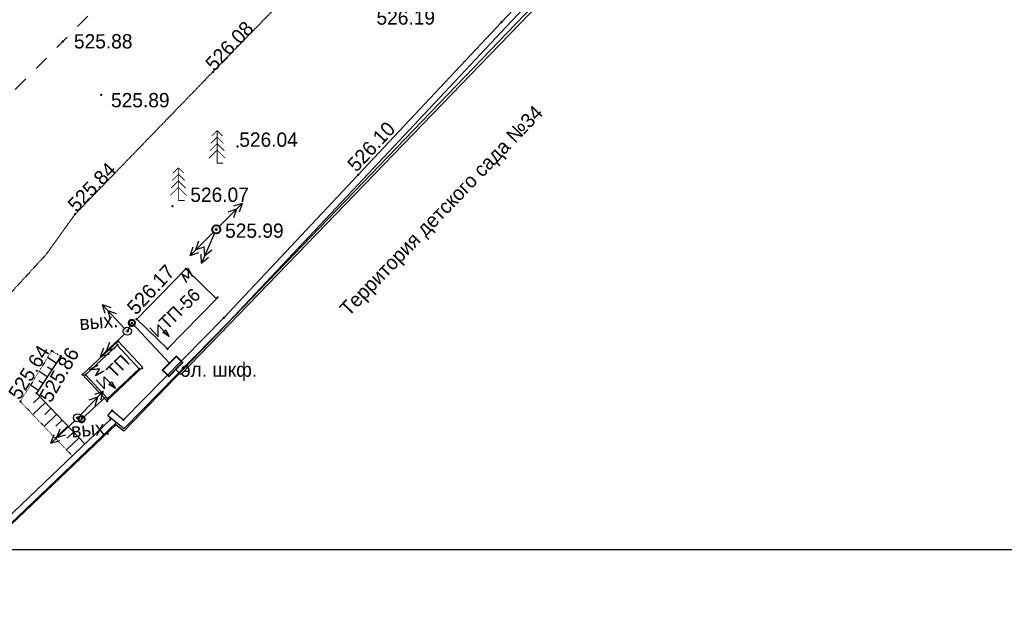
# Model space of a CAD drawing. Header units: millimetres. Extents: x 767170 to 66149698, y -983507 to 2493658.
# Tile 11 of 256: x 1458076 to 1518282, y -932493 to -896161. Entities that reach past the tile are written whole.
import ezdxf

# ---------------------------------------------------------------- set-up
doc = ezdxf.new("R2010")
doc.units = ezdxf.units.MM
doc.linetypes.add('Д_ТРОТ_ТРУБА', pattern=[3, 1.5, -1.5])
doc.linetypes.add('Контура низ откосов  Штриховая 0.1-0.5 - - - - - - -', pattern=[0.6, 0.1, -0.5])
for name, color, linetype in [('(002) Рамка', 7, 'Continuous'), ('(004) Точки рельефа', 7, 'Continuous'), ('(013) Газ', 30, 'ИК_Газопровод -------г--------'), ('(016) Кабель', 1, 'Continuous'), ('(022) Возд. Линии', 7, 'Continuous'), ('(025) Дорога', 7, 'Continuous'), ('(035) Откосы', 7, 'Continuous'), ('(037) Контуры', 7, 'Continuous'), ('(038) Деревья', 7, 'Continuous'), ('(040) Ограда', 7, 'Continuous'), ('V-NODE-TEXT', 11, 'Continuous'), ('Пикет', 7, 'Continuous')]:
    doc.layers.add(name, color=color, linetype=linetype)
doc.layers.add('ВВГ 3х2.5', color=5, linetype='Continuous', lineweight=40)
doc.styles.add('BM-431', font='txt')
doc.styles.add('D-431', font='txt')
doc.styles.get("Standard").update_dxf_attribs({"font": 'isocpeui.ttf'})
doc.linetypes.add('GAZ_VOZDUSH', pattern='A,1,-2,["~",Standard,S=3,R=0,X=-1.5,Y=-1.5],-1,10', length=14)
doc.linetypes.add('ИК_Газопровод -------г--------', pattern='A,9,-0.6,["Г",Standard,S=1.2,R=0,X=0,Y=-0.6],-1.2', length=10.8)
doc.linetypes.add('ИК_Э_КАБ_НН', pattern='A,8,-2,["<",Standard,S=1,R=0,X=0,Y=-0.5],8,[">",Standard,S=1,R=0,X=-0.5,Y=-0.5],-2', length=20)
doc.linetypes.add('ОГРАДА_БЕТ', pattern='A,4,["|",Standard,S=0.8,R=0,X=0,Y=-0.8],4', length=8)
doc.linetypes.add('ПОДПОРНАЯ СТЕНКА', pattern='A,2,["V",Standard,S=1.2,R=0,X=0,Y=-1.2],0.2,["V",Standard,S=0.8,R=0,X=0,Y=-0.8],0.25,["V",Standard,S=0.3,R=0,X=0,Y=-0.3],0.25', length=2.7)

# ---------------------------------------------------------------- blocks, each defined once
blk = doc.blocks.new('A$C27c3a978')
at = {"layer": '(002) Рамка', "color": 0, "ltscale": 600}
blk.add_lwpolyline([(-311715, -223050), (238285, -223050), (238285, 226950), (-311715, 226950)], close=True, dxfattribs=at)
at = {"layer": '(004) Точки рельефа', "color": 7, "linetype": 'ByBlock', "lineweight": -2}
for p in [(-52070, -191955), (-49726, -195206)]:
    blk.add_point(p, dxfattribs=at)
at = {"layer": '(025) Дорога', "linetype": 'Д_ТРОТ_ТРУБА', "ltscale": 600, "flags": 128}
blk.add_lwpolyline([(154765, 81195), (139871, 52430), (129502, 32489), (121333, 16940), (108158, -4549), (103577, -11729), (92658, -35606), (76167, -60581), (64059, -74842), (44926, -94693), (25805, -113938), (11475, -128266), (-17195, -156913), (-37287, -176879), (-52070, -191955), (-69147, -209171), (-72130, -212147)], dxfattribs=at)
at = {"layer": '(004) Точки рельефа', "linetype": 'ByBlock', "char_height": 875, "attachment_point": 4, "style": 'D-431'}
for s, insert in [('525.88', (-51387, -191945)), ('525.89', (-49119, -195546))]:
    blk.add_mtext(s, dxfattribs=dict(at, insert=insert))
blk = doc.blocks.new('U1081')
at = {"color": 7, "const_width": 0.375}
blk.add_lwpolyline([(0.0125, 0.0125, 1), (-0.0125, -0.0125, 1), (0.0125, 0.0125)], format="xyb", close=True, dxfattribs=at)
at = {"color": 7}
blk.add_circle((0, 0), 0.5, dxfattribs=at)
at = {"color": 4, "oblique": 15}
blk.add_attdef('Z', (1.177455, -0.732602), '', height=2, dxfattribs=at)
blk = doc.blocks.new('ell')
at = {"const_width": 0.05}
for points in [[(0, 2), (-0.329, 1.671)], [(0, 0), (0, 2)], [(0, 2), (0.329, 1.671)], [(0, 1.2), (-0.443, 0.757)], [(0, 1.6), (-0.386, 1.214)], [(0, 1.6), (0.386, 1.214)], [(0, 1.2), (0.443, 0.757)], [(0, 0.8), (-0.5, 0.3)], [(0, 0.8), (0.5, 0.3)], [(0, 0), (0.375, 0)]]:
    blk.add_lwpolyline(points, dxfattribs=at)
blk = doc.blocks.new('asdaw1234141')
at = {"layer": '(004) Точки рельефа', "color": 7, "linetype": 'ByBlock', "lineweight": -2}
for p in [(-40355, -68905), (-38011, -72156)]:
    blk.add_point(p, dxfattribs=at)
at = {"layer": '(013) Газ', "linetype": 'GAZ_VOZDUSH', "ltscale": 600, "flags": 128}
blk.add_lwpolyline([(18190, -35262), (9748, -44491), (-36618, -92749), (-37103, -92367), (-57221, -111523)], dxfattribs=at)
at = {"layer": '(016) Кабель', "color": 0}
for p, q in [((-35029, -86427), (-34517, -86975)), ((-34517, -86975), (-34527, -86232)), ((-34527, -86232), (-33844, -86963)), ((-34243, -86719), (-34060, -86549)), ((-34060, -86549), (-33844, -86963)), ((-33844, -86963), (-34243, -86719)), ((-38321, -89608), (-37809, -90156)), ((-37809, -90156), (-37819, -89413)), ((-37819, -89413), (-37136, -90144)), ((-37535, -89900), (-37352, -89729)), ((-37136, -90144), (-37535, -89900)), ((-37352, -89729), (-37136, -90144))]:
    blk.add_line(p, q, dxfattribs=at)
at = {"layer": '(016) Кабель', "linetype": 'ИК_Э_КАБ_НН', "flags": 128}
for points in [[(-33446, -88967), (-33137, -89270), (578, -54353), (9277, -45284), (15270, -50551)], [(-36398, -86631), (-36132, -86120), (-33831, -88590)], [(-39201, -92014), (-37726, -90637)]]:
    blk.add_lwpolyline(points, dxfattribs=at)
at = {"layer": '(016) Кабель', "color": 0}
for points, elevation in [([(-33947, -87712), (-30964, -84645), (-32839, -82821), (-35822, -85888)], 525910), ([(-38973, -89301), (-37027, -87483), (-35682, -88924), (-37628, -90741)], 526419)]:
    blk.add_lwpolyline(points, close=True, dxfattribs=dict(at, elevation=elevation))
at = {"layer": '(016) Кабель', "color": 0, "linetype": 'ByBlock', "const_width": 125}
for points, elevation in [([(-36318, -86135, 1), (-35945, -86104, 1)], 525869), ([(-39388, -92030, 1), (-39014, -91998, 1)], 525910)]:
    blk.add_lwpolyline(points, format="xyb", close=True, dxfattribs=dict(at, elevation=elevation))
at = {"layer": '(016) Кабель', "color": 0, "const_width": 100, "elevation": 525896}
blk.add_lwpolyline([(-34249, -89015), (-33413, -88164), (-33029, -88541), (-33864, -89393)], close=True, dxfattribs=at)
at = {"layer": '(022) Возд. Линии'}
for p, q in [((-30795, -80223, 525694), (-29384, -78806, 525694)), ((-29384, -78806, 525694), (-29914, -78984, 525694)), ((-29384, -78806, 525694), (-29559, -79337, 525694)), ((-29737, -79160, 525694), (-30267, -79338, 525694)), ((-29737, -79160, 525694), (-29912, -79691, 525694)), ((-31148, -80577, 525694), (-32564, -81989, 525694)), ((-31071, -80630, 525694), (-31868, -82464, 525694)), ((-32210, -81636, 525694), (-32033, -81106, 525694)), ((-32564, -81989, 525694), (-32387, -81459, 525694)), ((-32564, -81989, 525694), (-32034, -81813, 525694)), ((-32210, -81636, 525694), (-31680, -81460, 525694)), ((-31669, -82005, 525694), (-31699, -81447, 525694)), ((-31669, -82005, 525694), (-31240, -81647, 525694)), ((-31868, -82464, 525694), (-31898, -81906, 525694)), ((-31868, -82464, 525694), (-31440, -82105, 525694)), ((-36585, -86458, 526046), (-37947, -84993, 526046)), ((-37947, -84993, 526046), (-37423, -85189, 526046)), ((-37947, -84993, 526046), (-37790, -85530, 526046)), ((-37607, -85359, 526046), (-37449, -85896, 526046)), ((-37607, -85359, 526046), (-37083, -85555, 526046)), ((-36588, -86803, 526046), (-38040, -88178, 526046)), ((-38040, -88178, 526046), (-37849, -87653, 526046)), ((-37677, -87835, 526046), (-37486, -87309, 526046)), ((-37677, -87835, 526046), (-37142, -87672, 526046)), ((-38040, -88178, 526046), (-37506, -88016, 526046)), ((-39271, -91753, 525915), (-37887, -90310, 525915)), ((-38233, -90671, 525915), (-38759, -90858, 525915)), ((-37887, -90310, 525915), (-38413, -90498, 525915)), ((-38233, -90671, 525915), (-38399, -91204, 525915)), ((-37887, -90310, 525915), (-38052, -90844, 525915)), ((-39626, -92105, 525915), (-41078, -93480, 525915)), ((-40715, -93137, 525915), (-40524, -92611, 525915)), ((-41078, -93480, 525915), (-40887, -92955, 525915)), ((-41078, -93480, 525915), (-40543, -93318, 525915)), ((-40715, -93137, 525915), (-40180, -92974, 525915))]:
    blk.add_line(p, q, dxfattribs=at)
at = {"layer": '(025) Дорога', "linetype": 'Д_ТРОТ_ТРУБА', "elevation": 524612}
blk.add_lwpolyline([(-64493, -105070), (-53854, -94447), (-47824, -88199), (-45983, -86685), (-44042, -84841), (-41326, -81884), (-39588, -79458), (-31164, -70747), (-21589, -60944), (-12051, -51459), (-2009, -41732), (6767, -33428), (12566, -27815), (14277, -26160)], dxfattribs=at)
at = {"layer": '(035) Откосы'}
for p, q in [((-40756, -88584, 525705), (-41282, -88241, 525705)), ((-41302, -89419, 525705), (-41807, -89089, 525705)), ((-41029, -89002, 525705), (-41287, -88833, 525705)), ((-41575, -89836, 525705), (-41822, -89675, 525705)), ((-41848, -90254, 525705), (-42332, -89937, 525705)), ((-41764, -90639, 525705), (-42148, -91004, 525705)), ((-41420, -90999, 525705), (-42188, -91731, 525705)), ((-41076, -91360, 525705), (-41460, -91726, 525705)), ((-40732, -91721, 525705), (-41499, -92453, 525705)), ((-40388, -92082, 525705), (-40771, -92448, 525705)), ((-40044, -92443, 525705), (-40811, -93175, 525705)), ((-39355, -93165, 525705), (-40123, -93897, 525705)), ((-39700, -92804, 525705), (-40083, -93170, 525705))]:
    blk.add_line(p, q, dxfattribs=at)
at = {"layer": '(035) Откосы', "linetype": 'ПОДПОРНАЯ СТЕНКА', "elevation": 526007}
blk.add_lwpolyline([(-37653, -90884), (-35471, -88834), (-36967, -87231), (-39149, -89281)], close=True, dxfattribs=at)
at = {"layer": '(035) Откосы', "linetype": 'Контура низ откосов  Штриховая 0.1-0.5 - - - - - - -', "elevation": 525705}
blk.add_lwpolyline([(-40483, -88167), (-41029, -87830), (-42949, -90933), (-39779, -94258)], dxfattribs=at)
at = {"layer": '(035) Откосы', "elevation": 525705}
blk.add_lwpolyline([(-40483, -88167), (-41963, -90430), (-39011, -93526)], dxfattribs=at)
at = {"layer": '(040) Ограда', "linetype": 'ОГРАДА_БЕТ'}
for points, elevation in [([(-37592, -91797), (-37342, -91485), (-36640, -92047), (-30516, -85806), (-22288, -77055), (-13533, -67721), (-6076, -59819), (2773, -50835), (9881, -43712), (10161, -43998)], 525985), ([(-57303, -110837), (-46575, -100737), (-37378, -91968)], 524372)]:
    blk.add_lwpolyline(points, dxfattribs=dict(at, elevation=elevation))
at = {"layer": '(040) Ограда'}
for points, elevation in [([(-37592, -91797), (-36608, -92585), (-30228, -86083), (-21996, -77329), (-13242, -67995), (-5788, -60097), (3057, -51116), (10164, -43994)], 525985), ([(-57028, -111128), (-46299, -101027), (-37063, -92221)], 524372)]:
    blk.add_lwpolyline(points, dxfattribs=dict(at, elevation=elevation))
at = {"color": 7, "const_width": 188, "elevation": 525694}
blk.add_lwpolyline([(-30966, -80394, 1), (-30977, -80407, 1), (-30966, -80394)], format="xyb", close=True, dxfattribs=at)
at = {"color": 7}
blk.add_circle((-30971, -80400, 525694), 250, dxfattribs=at)
at = {"layer": 'Пикет', "color": 7, "linetype": 'ByBlock', "lineweight": -2, "transparency": 16777216}
for p in [(-13533, -67721, 526117), (-31164, -70747, 526081), (-29661, -75332, 526045), (-22288, -77055, 526104), (-39588, -79458, 525838), (-33639, -78986, 526071), (-30971, -80400, 525987), (-32839, -82821, 525993), (-30884, -84564, 526166), (-35848, -85888, 526174), (-30516, -85806, 526190), (-36407, -86631, 526339), (-36132, -86120, 526162), (-36967, -87231, 526426), (-41029, -87830, 525880), (-37002, -87470, 526729), (-33947, -87712, 526203), (-40483, -88167, 525998), (-35682, -88924, 526730), (-35509, -88882, 526296), (-33831, -88590, 526189), (-39149, -89281, 526300), (-38973, -89301, 526712), (-41963, -90430, 525859), (-37619, -90773, 526687), (-42949, -90933, 525642), (-37630, -90913, 526337), (-37342, -91485, 526278), (-39444, -91933, 526208), (-39201, -92014, 526203), (-37456, -92043, 526256), (-36640, -92047, 526412)]:
    blk.add_point(p, dxfattribs=at)
at = {"layer": '(022) Возд. Линии', "xscale": 499.9999999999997, "yscale": 499.9999999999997, "zscale": 499.9999999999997, "rotation": 4.802156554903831}
for p in [(-36407, -86631, 526046), (-39444, -91933, 525915)]:
    blk.add_blockref('U1081', p, dxfattribs=at)
at = {"layer": '(038) Деревья', "linetype": 'Continuous', "xscale": 1000, "yscale": 1000, "zscale": 1000}
for p in [(-30918, -76348), (-33286, -78626)]:
    blk.add_blockref('ell', p, dxfattribs=at)
at = {"layer": '(004) Точки рельефа', "linetype": 'ByBlock', "char_height": 875, "attachment_point": 4, "style": 'D-431'}
for s, insert in [('525.88', (-39672, -68895)), ('525.89', (-37404, -72495))]:
    blk.add_mtext(s, dxfattribs=dict(at, insert=insert))
at = {"layer": '(016) Кабель', "color": 0}
for rotation, p in [(43.99182, (-32869, -83755)), (134.33398, (-37731, -89146))]:
    blk.add_text('м', height=875, rotation=rotation, dxfattribs=at).set_placement(p)
at = {"layer": '(016) Кабель', "color": 0, "style": 'D-431'}
for s, p in [('ТП-56', (-33985, -86582)), ('ТП', (-37210, -89564))]:
    blk.add_text(s, height=800, rotation=44.64321, dxfattribs=at).set_placement(p)
at = {"layer": '(016) Кабель', "color": 0, "linetype": 'ByBlock', "style": 'BM-431'}
for p in [(-39301, -86569, 525869), (-39806, -93144, 525910)]:
    blk.add_text('вых.', height=875, rotation=4.80216, dxfattribs=at).set_placement(p)
at = {"layer": '(016) Кабель', "color": 0, "style": 'D-431'}
blk.add_text('эл. шкф.', height=875, dxfattribs=at).set_placement((-33133, -89420, 525896))
at = {"layer": '(037) Контуры', "color": 0, "linetype": 'ByBlock', "style": 'BM-431'}
blk.add_text('Территория детского сада №34', height=875, rotation=46.1425, dxfattribs=at).set_placement((-22873, -85763))
at = {"color": 4, "oblique": 15}
for p in [(7915, -43169, 526510), (-14957, -65237, 525926), (-30354, -80716, 525694), (-52139, -102428, 524466)]:
    blk.add_attdef('Z', p, '', height=1000, rotation=4.80216, dxfattribs=at)
at = {"layer": 'V-NODE-TEXT', "color": 7, "linetype": 'ByBlock', "char_height": 875, "attachment_point": 4, "style": 'D-431'}
for s, insert in [('{\\fD431|b0|i0|c0|p34;526.19}', (-21171, -67438, 526188)), ('{\\fD431|b0|i0|c0|p34;526.04}', (-29561, -74912, 526045)), ('{\\fD431|b0|i0|c0|p34;526.07}', (-32555, -78285, 526071)), ('{\\fD431|b0|i0|c0|p34;525.99}', (-30429, -80482, 525987))]:
    blk.add_mtext(s, dxfattribs=dict(at, insert=insert))
for s, insert, rotation in [('{\\fD431|b0|i0|c0|p34;526.08}', (-31399, -70471, 526081), 46.43345), ('{\\fD431|b0|i0|c0|p34;526.10}', (-22715, -76638, 526104), 46.95848), ('{\\fD431|b0|i0|c0|p34;525.84}', (-39820, -79094, 525838), 45.95784), ('{\\fD431|b0|i0|c0|p34;526.17}', (-36189, -85392, 526174), 47.05153), ('{\\fD431|b0|i0|c0|p34;525.64}', (-43361, -90663, 525642), 58.24947), ('{\\fD431|b0|i0|c0|p34;525.86}', (-41459, -90850, 525859), 60.31864)]:
    blk.add_mtext(s, dxfattribs=dict(at, insert=insert, rotation=rotation))

msp = doc.modelspace()

# ---------------------------------------------------------------- block references
msp.add_blockref('A$C27c3a978', (1512780.29, -705547.05))

# ---------------------------------------------------------------- next in the draw order: block references
at = {"layer": 'ВВГ 3х2.5', "color": 1, "lineweight": 40}
msp.add_blockref('asdaw1234141', (1501065.05, -828597.37), dxfattribs=at)

doc.saveas('drawing.dxf')
